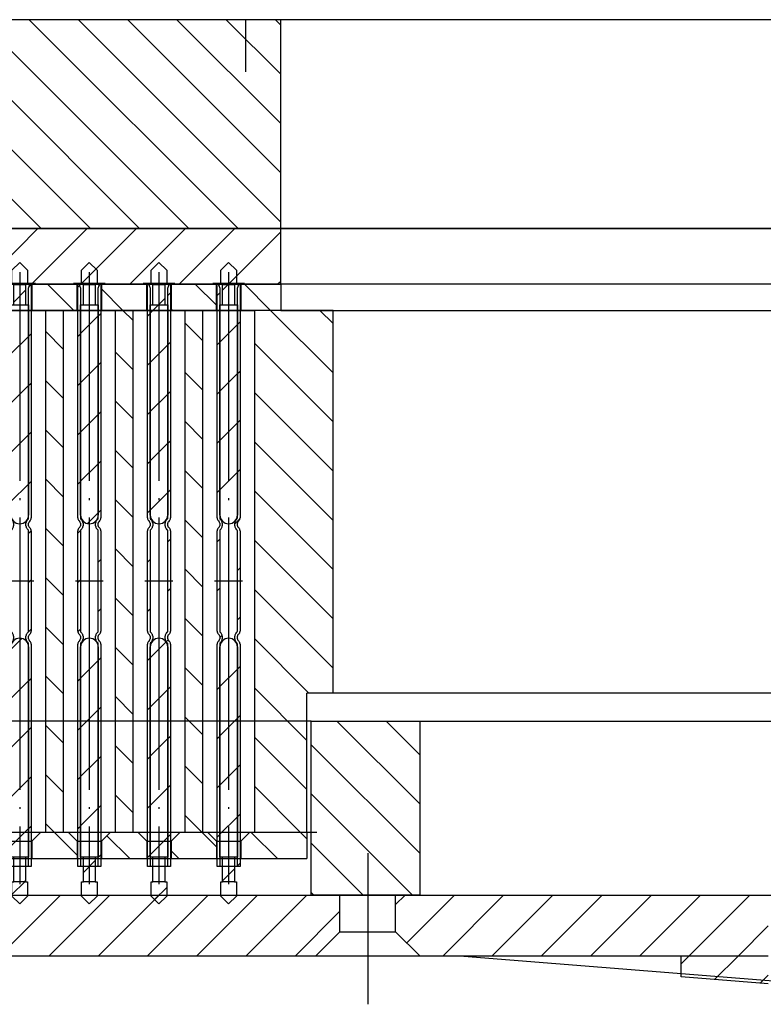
# Model space of a CAD drawing. Extents: x -1763 to 4575, y -3429 to 1051.
# Tile 55 of 80: x 3137 to 3180, y -2498 to -2442. Entities that reach past the tile are written whole.
import ezdxf

# ---------------------------------------------------------------- set-up
doc = ezdxf.new("R2010")
doc.units = 0
doc.linetypes.add('DASHED', pattern=[15, 7, -8])
doc.linetypes.add('DOT_CENTER', pattern=[14, 12, -1, 0, -1])
doc.layers.get('0').update_dxf_attribs({"linetype": 'CONTINUOUS'})
doc.layers.add('1', color=7, linetype='CONTINUOUS')
pattern_1 = [(135, (0, 0), (-1.4142136, -1.4142136), [])]
pattern_2 = [(45, (0, 0), (-1.4142136, 1.4142136), [])]

# ---------------------------------------------------------------- blocks, each defined once
blk = doc.blocks.new('PC_S', base_point=(3100, -2495.051))
at = {"layer": '1', "linetype": 'CONTINUOUS'}
h = blk.add_hatch(dxfattribs=at)
h.set_pattern_fill('USER', color=1, scale=2, angle=45, pattern_type=0)
h.set_pattern_definition(pattern_2)
h.paths.add_polyline_path([(3153.75, -2492.051), (3155.4, -2492.051), (3155.4, -2494.151), (3154, -2495.551), (3136, -2495.551), (3134.6, -2494.151), (3134.6, -2492.051)])
h = blk.add_hatch(dxfattribs=at)
h.set_pattern_fill('USER', color=1, scale=2, angle=45, pattern_type=0)
h.set_pattern_definition(pattern_2)
h.paths.add_polyline_path([(3180, -2492.051), (3180, -2495.551), (3175, -2495.551), (3162.508, -2495.551), (3160, -2495.551), (3158.6, -2494.151), (3158.6, -2492.051), (3160, -2492.051)])
h = blk.add_hatch(dxfattribs=at)
h.set_pattern_fill('USER', color=1, scale=2, angle=45, pattern_type=0)
h.set_pattern_definition(pattern_2)
h.paths.add_polyline_path([(3180, -2495.551), (3180, -2497.151), (3175, -2496.751), (3175, -2495.551)])
at = {"layer": '1', "color": 1, "linetype": 'DOT_CENTER'}
blk.add_line((3157, -2489.642), (3157, -2498.324), dxfattribs=at)
at = {"layer": '1', "color": 1, "linetype": 'CONTINUOUS'}
for p, q in [((3134.6, -2492.051), (3153.75, -2492.051)), ((3155.4, -2492.051), (3153.75, -2492.051)), ((3158.6, -2492.051), (3155.4, -2492.051)), ((3155.4, -2494.151), (3155.4, -2492.051)), ((3160, -2492.051), (3158.6, -2492.051)), ((3158.6, -2494.151), (3158.6, -2492.051)), ((3160, -2492.051), (3180, -2492.051)), ((3154, -2495.551), (3155.4, -2494.151)), ((3155.4, -2494.151), (3158.6, -2494.151)), ((3158.6, -2494.151), (3160, -2495.551)), ((3154, -2495.551), (3136, -2495.551)), ((3160, -2495.551), (3154, -2495.551)), ((3162.508, -2495.551), (3160, -2495.551)), ((3162.508, -2495.551), (3192, -2497.911)), ((3175, -2495.551), (3162.508, -2495.551)), ((3175, -2496.751), (3175, -2495.551)), ((3180, -2495.551), (3175, -2495.551)), ((3180, -2497.151), (3175, -2496.751))]:
    blk.add_line(p, q, dxfattribs=at)
blk = doc.blocks.new('PC_STIFF_S__33', base_point=(3095, -2501.758))
at = {"layer": '1', "linetype": 'CONTINUOUS'}
h = blk.add_hatch(dxfattribs=at)
h.set_pattern_fill('USER', color=5, scale=2, angle=135, pattern_type=0)
h.set_pattern_definition(pattern_1)
h.paths.add_polyline_path([(3160, -2482.051), (3160, -2492.051), (3153.75, -2492.051), (3153.75, -2482.051), (3153.75, -2482.051)])
at = {"layer": '1', "color": 5, "linetype": 'CONTINUOUS'}
for p, q in [((3153.75, -2482.051), (3112, -2482.051)), ((3153.75, -2482.051), (3160, -2482.051)), ((3153.75, -2482.051), (3153.75, -2482.051)), ((3153.75, -2492.051), (3153.75, -2482.051)), ((3153.75, -2482.051), (3153.75, -2482.051)), ((3160, -2482.051), (3240, -2482.051)), ((3160, -2492.051), (3160, -2482.051)), ((3112, -2492.051), (3153.75, -2492.051)), ((3153.75, -2492.051), (3160, -2492.051)), ((3160, -2492.051), (3240, -2492.051))]:
    blk.add_line(p, q, dxfattribs=at)
at = {"layer": '1'}
blk.add_blockref('PC_S', (3100, -2495.051), dxfattribs=at)
blk = doc.blocks.new('RI_ASSY_S', base_point=(3034.9, -2508.833))
at = {"layer": '1'}
blk.add_blockref('PC_STIFF_S__33', (3095, -2501.758), dxfattribs=at)
blk = doc.blocks.new('DUTBD__34', base_point=(3055.22, -2456.951))
at = {"layer": '1', "linetype": 'CONTINUOUS'}
h = blk.add_hatch(dxfattribs=at)
h.set_pattern_fill('USER', color=3, scale=2, angle=45, pattern_type=0)
h.set_pattern_definition(pattern_2)
h.paths.add_polyline_path([(3152, -2453.751), (3055.22, -2453.751), (3055.22, -2456.951), (3152, -2456.951)])
at = {"layer": '1', "color": 3, "linetype": 'CONTINUOUS'}
for p, q in [((3055.22, -2453.751), (3152, -2453.751)), ((3152, -2456.951), (3152, -2453.751)), ((3152, -2453.751), (3248, -2453.751)), ((3152, -2456.951), (3055.22, -2456.951)), ((3248, -2456.951), (3152, -2456.951))]:
    blk.add_line(p, q, dxfattribs=at)
blk = doc.blocks.new('ISOLATOR2_S', base_point=(3100, -2489.951))
at = {"layer": '1', "linetype": 'CONTINUOUS'}
h = blk.add_hatch(dxfattribs=at)
h.set_pattern_fill('USER', color=1, scale=2, angle=135, pattern_type=0)
h.set_pattern_definition(pattern_1)
h.paths.add_polyline_path([(3139.8, -2488.451), (3140.3, -2488.951), (3140.3, -2489.951), (3137.7, -2489.951), (3137.7, -2488.951), (3138.2, -2488.451)])
h = blk.add_hatch(dxfattribs=at)
h.set_pattern_fill('USER', color=1, scale=2, angle=135, pattern_type=0)
h.set_pattern_definition(pattern_1)
h.paths.add_polyline_path([(3143.8, -2488.451), (3144.3, -2488.951), (3144.3, -2489.951), (3141.7, -2489.951), (3141.7, -2488.951), (3142.2, -2488.451)])
h = blk.add_hatch(dxfattribs=at)
h.set_pattern_fill('USER', color=1, scale=2, angle=135, pattern_type=0)
h.set_pattern_definition(pattern_1)
h.paths.add_polyline_path([(3147.8, -2488.451), (3148.3, -2488.951), (3148.3, -2489.951), (3145.7, -2489.951), (3145.7, -2488.951), (3146.2, -2488.451)])
h = blk.add_hatch(dxfattribs=at)
h.set_pattern_fill('USER', color=1, scale=2, angle=135, pattern_type=0)
h.set_pattern_definition(pattern_1)
h.paths.add_polyline_path([(3153.5, -2488.451), (3153.5, -2489.951), (3149.7, -2489.951), (3149.7, -2488.951), (3150.2, -2488.451)])
at = {"layer": '1', "color": 1, "linetype": 'CONTINUOUS'}
for p, q in [((3138.2, -2488.451), (3135.8, -2488.451)), ((3138.2, -2488.451), (3137.7, -2488.951)), ((3139.8, -2488.451), (3138.2, -2488.451)), ((3142.2, -2488.451), (3139.8, -2488.451)), ((3139.8, -2488.451), (3140.3, -2488.951)), ((3142.2, -2488.451), (3141.7, -2488.951)), ((3143.8, -2488.451), (3142.2, -2488.451)), ((3146.2, -2488.451), (3143.8, -2488.451)), ((3143.8, -2488.451), (3144.3, -2488.951)), ((3146.2, -2488.451), (3145.7, -2488.951)), ((3147.8, -2488.451), (3146.2, -2488.451)), ((3147.8, -2488.451), (3148.3, -2488.951)), ((3150.2, -2488.451), (3147.8, -2488.451)), ((3150.2, -2488.451), (3149.7, -2488.951)), ((3153.5, -2488.451), (3150.2, -2488.451)), ((3153.5, -2488.451), (3153.5, -2489.951)), ((3136.3, -2488.951), (3137.7, -2488.951)), ((3137.7, -2488.951), (3137.7, -2489.951)), ((3140.3, -2488.951), (3140.3, -2489.951)), ((3140.3, -2488.951), (3141.7, -2488.951)), ((3141.7, -2488.951), (3141.7, -2489.951)), ((3144.3, -2488.951), (3144.3, -2489.951)), ((3144.3, -2488.951), (3145.7, -2488.951)), ((3145.7, -2488.951), (3145.7, -2489.951)), ((3148.3, -2488.951), (3149.7, -2488.951)), ((3148.3, -2488.951), (3148.3, -2489.951)), ((3149.7, -2488.951), (3149.7, -2489.951)), ((3136.3, -2489.951), (3137.7, -2489.951)), ((3137.7, -2489.951), (3140.3, -2489.951)), ((3140.3, -2489.951), (3141.7, -2489.951)), ((3141.7, -2489.951), (3144.3, -2489.951)), ((3144.3, -2489.951), (3145.7, -2489.951)), ((3145.7, -2489.951), (3148.3, -2489.951)), ((3148.3, -2489.951), (3149.7, -2489.951)), ((3149.7, -2489.951), (3153.5, -2489.951))]:
    blk.add_line(p, q, dxfattribs=at)
blk = doc.blocks.new('ISOLATOR1_S', base_point=(3095, -2458.451))
at = {"layer": '1', "linetype": 'CONTINUOUS'}
h = blk.add_hatch(dxfattribs=at)
h.set_pattern_fill('USER', color=1, scale=2, angle=135, pattern_type=0)
h.set_pattern_definition(pattern_1)
h.paths.add_polyline_path([(3140.3, -2456.951), (3140.3, -2458.451), (3137.7, -2458.451), (3137.7, -2456.951)])
h = blk.add_hatch(dxfattribs=at)
h.set_pattern_fill('USER', color=1, scale=2, angle=135, pattern_type=0)
h.set_pattern_definition(pattern_1)
h.paths.add_polyline_path([(3144.3, -2456.951), (3144.3, -2458.451), (3141.7, -2458.451), (3141.7, -2456.951)])
h = blk.add_hatch(dxfattribs=at)
h.set_pattern_fill('USER', color=1, scale=2, angle=135, pattern_type=0)
h.set_pattern_definition(pattern_1)
h.paths.add_polyline_path([(3148.3, -2456.951), (3148.3, -2458.451), (3145.7, -2458.451), (3145.7, -2456.951)])
h = blk.add_hatch(dxfattribs=at)
h.set_pattern_fill('USER', color=1, scale=2, angle=135, pattern_type=0)
h.set_pattern_definition(pattern_1)
h.paths.add_polyline_path([(3152, -2456.951), (3152, -2458.451), (3149.7, -2458.451), (3149.7, -2456.951)])
at = {"layer": '1', "color": 1, "linetype": 'CONTINUOUS'}
for p, q in [((3136.3, -2456.951), (3137.7, -2456.951)), ((3137.7, -2456.951), (3140.3, -2456.951)), ((3137.7, -2456.951), (3137.7, -2458.451)), ((3140.3, -2456.951), (3141.7, -2456.951)), ((3140.3, -2458.451), (3140.3, -2456.951)), ((3141.7, -2456.951), (3144.3, -2456.951)), ((3141.7, -2456.951), (3141.7, -2458.451)), ((3144.3, -2456.951), (3145.7, -2456.951)), ((3144.3, -2458.451), (3144.3, -2456.951)), ((3145.7, -2456.951), (3148.3, -2456.951)), ((3145.7, -2456.951), (3145.7, -2458.451)), ((3148.3, -2456.951), (3149.7, -2456.951)), ((3148.3, -2458.451), (3148.3, -2456.951)), ((3149.7, -2456.951), (3152, -2456.951)), ((3149.7, -2456.951), (3149.7, -2458.451)), ((3152, -2456.951), (3152, -2458.451)), ((3248, -2456.951), (3152, -2456.951)), ((3137.7, -2458.451), (3136.3, -2458.451)), ((3140.3, -2458.451), (3137.7, -2458.451)), ((3141.7, -2458.451), (3140.3, -2458.451)), ((3144.3, -2458.451), (3141.7, -2458.451)), ((3145.7, -2458.451), (3144.3, -2458.451)), ((3148.3, -2458.451), (3145.7, -2458.451)), ((3149.7, -2458.451), (3148.3, -2458.451)), ((3152, -2458.451), (3149.7, -2458.451)), ((3152, -2458.451), (3248, -2458.451))]:
    blk.add_line(p, q, dxfattribs=at)
blk = doc.blocks.new('POGO__S__35', base_point=(-479.677, -427.198))
at = {"layer": '1', "linetype": 'CONTINUOUS'}
h = blk.add_hatch(dxfattribs=at)
h.set_pattern_fill('USER', color=1, scale=2, angle=45, pattern_type=0)
h.set_pattern_definition(pattern_2)
h.paths.add_polyline_path([(-478.833, -428.568), (-479.519, -428.568), (-479.626, -428.568), (-479.626, -427.748), (-479.176, -427.298), (-478.726, -427.748), (-478.726, -428.568)])
h = blk.add_hatch(dxfattribs=at)
h.set_pattern_fill('USER', color=1, scale=2, angle=45, pattern_type=0)
h.set_pattern_definition(pattern_2)
h.paths.add_polyline_path([(-478.833, -429.738), (-479.519, -429.738), (-479.519, -428.568), (-478.833, -428.568)])
h = blk.add_hatch(dxfattribs=at)
h.set_pattern_fill('USER', color=1, scale=2, angle=45, pattern_type=0)
h.set_pattern_definition(pattern_2)
edge = h.paths.add_edge_path()
edge.add_arc((-479.167, -441.807), 0.501, 270, 360, ccw=False)
edge.add_line((-479.167, -442.308), (-479.176, -442.308))
edge.add_arc((-479.176, -441.807), 0.501, 540, 270, ccw=False)
edge.add_line((-479.677, -441.807), (-479.677, -429.738))
edge.add_line((-479.677, -429.738), (-479.519, -429.738))
edge.add_line((-479.519, -429.738), (-478.833, -429.738))
edge.add_line((-478.833, -429.738), (-478.666, -429.738))
edge.add_line((-478.666, -429.738), (-478.666, -441.807))
at = {"layer": '1', "color": 7, "linetype": 'CONTINUOUS'}
for p, q in [((-479.176, -427.298), (-479.626, -427.748)), ((-478.726, -427.748), (-479.176, -427.298)), ((-479.626, -428.568), (-479.626, -427.748)), ((-478.726, -427.748), (-478.726, -428.568)), ((-479.519, -428.568), (-479.626, -428.568)), ((-479.519, -428.568), (-478.833, -428.568)), ((-479.519, -429.738), (-479.519, -428.568)), ((-478.833, -428.568), (-478.833, -429.738)), ((-478.726, -428.568), (-478.833, -428.568)), ((-479.677, -441.807), (-479.677, -429.738)), ((-479.677, -429.738), (-479.519, -429.738)), ((-479.519, -429.738), (-478.833, -429.738)), ((-478.833, -429.738), (-478.666, -429.738)), ((-478.666, -429.738), (-478.666, -441.807)), ((-479.167, -442.308), (-479.176, -442.308))]:
    blk.add_line(p, q, dxfattribs=at)
for centre, start, end in [((-479.176, -441.807), 180, -90), ((-479.167, -441.807), -90, 0)]:
    blk.add_arc(centre, 0.501, start, end, dxfattribs=at)
blk = doc.blocks.new('POGO__S__36', base_point=(-479.677, -463.998))
at = {"layer": '1', "linetype": 'CONTINUOUS'}
h = blk.add_hatch(dxfattribs=at)
h.set_pattern_fill('USER', color=1, scale=2, angle=45, pattern_type=0)
h.set_pattern_definition(pattern_2)
edge = h.paths.add_edge_path()
edge.add_arc((-479.167, -449.389), 0.501, 0, 90)
edge.add_line((-479.167, -448.888), (-479.176, -448.888))
edge.add_arc((-479.176, -449.389), 0.501, 90, 180)
edge.add_line((-479.677, -449.389), (-479.677, -461.458))
edge.add_line((-479.677, -461.458), (-479.519, -461.458))
edge.add_line((-479.519, -461.458), (-478.833, -461.458))
edge.add_line((-478.833, -461.458), (-478.666, -461.458))
edge.add_line((-478.666, -461.458), (-478.666, -449.389))
h = blk.add_hatch(dxfattribs=at)
h.set_pattern_fill('USER', color=1, scale=2, angle=45, pattern_type=0)
h.set_pattern_definition(pattern_2)
h.paths.add_polyline_path([(-478.833, -461.458), (-479.519, -461.458), (-479.519, -462.878), (-478.833, -462.878)])
h = blk.add_hatch(dxfattribs=at)
h.set_pattern_fill('USER', color=1, scale=2, angle=45, pattern_type=0)
h.set_pattern_definition(pattern_2)
h.paths.add_polyline_path([(-478.833, -462.878), (-479.519, -462.878), (-479.626, -462.878), (-479.626, -463.698), (-479.176, -464.148), (-478.726, -463.698), (-478.726, -462.878)])
at = {"layer": '1', "color": 7, "linetype": 'CONTINUOUS'}
for p, q in [((-479.176, -448.888), (-479.167, -448.888)), ((-479.677, -461.458), (-479.677, -449.389)), ((-478.666, -449.389), (-478.666, -461.458)), ((-479.519, -461.458), (-479.677, -461.458)), ((-479.519, -462.878), (-479.519, -461.458)), ((-478.833, -461.458), (-479.519, -461.458)), ((-478.833, -461.458), (-478.833, -462.878)), ((-478.666, -461.458), (-478.833, -461.458)), ((-479.626, -462.878), (-479.519, -462.878)), ((-479.626, -463.698), (-479.626, -462.878)), ((-478.833, -462.878), (-479.519, -462.878)), ((-478.833, -462.878), (-478.726, -462.878)), ((-478.726, -462.878), (-478.726, -463.698)), ((-479.626, -463.698), (-479.176, -464.148)), ((-479.176, -464.148), (-478.726, -463.698))]:
    blk.add_line(p, q, dxfattribs=at)
for centre, start, end in [((-479.176, -449.389), 90, 180), ((-479.167, -449.389), 0, 90)]:
    blk.add_arc(centre, 0.501, start, end, dxfattribs=at)
blk = doc.blocks.new('SIGNAL_POGO_S__S', base_point=(-480.086, -458.109))
at = {"layer": '1', "linetype": 'CONTINUOUS'}
h = blk.add_hatch(dxfattribs=at)
h.set_pattern_fill('USER', color=6, scale=2, angle=45, pattern_type=0)
h.set_pattern_definition(pattern_2)
edge = h.paths.add_edge_path()
edge.add_arc((-479.786, -448.768), 0.25, 0, 45)
edge.add_line((-479.609, -448.591), (-479.656, -448.544))
edge.add_arc((-479.586, -448.473), 0.1, 540, 225, ccw=False)
edge.add_line((-479.686, -448.473), (-479.686, -442.723))
edge.add_arc((-479.586, -442.723), 0.1, 495, 540, ccw=False)
edge.add_line((-479.656, -442.652), (-479.609, -442.605))
edge.add_arc((-479.786, -442.428), 0.25, -45, 0)
edge.add_line((-479.536, -442.428), (-479.536, -442.268))
edge.add_arc((-479.786, -442.268), 0.25, 0, 45)
edge.add_line((-479.609, -442.091), (-479.656, -442.044))
edge.add_arc((-479.586, -441.973), 0.1, 540, 225, ccw=False)
edge.add_line((-479.686, -441.973), (-479.686, -428.748))
edge.add_arc((-479.936, -428.748), 0.25, 0, 90)
edge.add_line((-479.936, -428.498), (-480.086, -428.498))
edge.add_line((-480.086, -428.498), (-480.086, -428.548))
edge.add_line((-480.086, -428.548), (-479.936, -428.548))
edge.add_arc((-479.936, -428.648), 0.1, 360, 450, ccw=False)
edge.add_line((-479.836, -428.648), (-479.836, -441.973))
edge.add_arc((-479.586, -441.973), 0.25, 180, -135)
edge.add_line((-479.762, -442.15), (-479.715, -442.197))
edge.add_arc((-479.786, -442.268), 0.1, 360, 405, ccw=False)
edge.add_line((-479.686, -442.268), (-479.686, -442.428))
edge.add_arc((-479.786, -442.428), 0.1, 315, 360, ccw=False)
edge.add_line((-479.715, -442.499), (-479.762, -442.546))
edge.add_arc((-479.586, -442.723), 0.25, 135, 180)
edge.add_line((-479.836, -442.723), (-479.836, -448.473))
edge.add_arc((-479.586, -448.473), 0.25, 180, -135)
edge.add_line((-479.762, -448.65), (-479.715, -448.697))
edge.add_arc((-479.786, -448.768), 0.1, 360, 405, ccw=False)
edge.add_line((-479.686, -448.768), (-479.686, -448.928))
edge.add_arc((-479.786, -448.928), 0.1, 315, 360, ccw=False)
edge.add_line((-479.715, -448.999), (-479.762, -449.046))
edge.add_arc((-479.586, -449.223), 0.25, 135, 180)
edge.add_line((-479.836, -449.223), (-479.836, -461.998))
edge.add_line((-479.836, -461.998), (-479.686, -461.998))
edge.add_line((-479.686, -461.998), (-479.686, -449.223))
edge.add_arc((-479.586, -449.223), 0.1, 495, 540, ccw=False)
edge.add_line((-479.656, -449.152), (-479.609, -449.105))
edge.add_arc((-479.786, -448.928), 0.25, -45, 0)
edge.add_line((-479.536, -448.928), (-479.536, -448.768))
h = blk.add_hatch(dxfattribs=at)
h.set_pattern_fill('USER', color=6, scale=2, angle=45, pattern_type=0)
h.set_pattern_definition(pattern_2)
edge = h.paths.add_edge_path()
edge.add_line((-478.695, -448.544), (-478.742, -448.591))
edge.add_arc((-478.566, -448.768), 0.25, 135, 180)
edge.add_line((-478.816, -448.768), (-478.816, -448.928))
edge.add_arc((-478.566, -448.928), 0.25, 180, -135)
edge.add_line((-478.742, -449.105), (-478.695, -449.152))
edge.add_arc((-478.766, -449.223), 0.1, 360, 405, ccw=False)
edge.add_line((-478.666, -449.223), (-478.666, -461.998))
edge.add_line((-478.666, -461.998), (-478.516, -461.998))
edge.add_line((-478.516, -461.998), (-478.516, -449.223))
edge.add_arc((-478.766, -449.223), 0.25, 0, 45)
edge.add_line((-478.589, -449.046), (-478.636, -448.999))
edge.add_arc((-478.566, -448.928), 0.1, 540, 225, ccw=False)
edge.add_line((-478.666, -448.928), (-478.666, -448.768))
edge.add_arc((-478.566, -448.768), 0.1, 495, 540, ccw=False)
edge.add_line((-478.636, -448.697), (-478.589, -448.65))
edge.add_arc((-478.766, -448.473), 0.25, -45, 0)
edge.add_line((-478.516, -448.473), (-478.516, -442.723))
edge.add_arc((-478.766, -442.723), 0.25, 0, 45)
edge.add_line((-478.589, -442.546), (-478.636, -442.499))
edge.add_arc((-478.566, -442.428), 0.1, 540, 225, ccw=False)
edge.add_line((-478.666, -442.428), (-478.666, -442.268))
edge.add_arc((-478.566, -442.268), 0.1, 495, 540, ccw=False)
edge.add_line((-478.636, -442.197), (-478.589, -442.15))
edge.add_arc((-478.766, -441.973), 0.25, -45, 0)
edge.add_line((-478.516, -441.973), (-478.516, -428.648))
edge.add_arc((-478.416, -428.648), 0.1, 450, 540, ccw=False)
edge.add_line((-478.416, -428.548), (-478.266, -428.548))
edge.add_line((-478.266, -428.548), (-478.266, -428.498))
edge.add_line((-478.266, -428.498), (-478.416, -428.498))
edge.add_arc((-478.416, -428.748), 0.25, 90, 180)
edge.add_line((-478.666, -428.748), (-478.666, -441.973))
edge.add_arc((-478.766, -441.973), 0.1, 315, 360, ccw=False)
edge.add_line((-478.695, -442.044), (-478.742, -442.091))
edge.add_arc((-478.566, -442.268), 0.25, 135, 180)
edge.add_line((-478.816, -442.268), (-478.816, -442.428))
edge.add_arc((-478.566, -442.428), 0.25, 180, -135)
edge.add_line((-478.742, -442.605), (-478.695, -442.652))
edge.add_arc((-478.766, -442.723), 0.1, 360, 405, ccw=False)
edge.add_line((-478.666, -442.723), (-478.666, -448.473))
edge.add_arc((-478.766, -448.473), 0.1, 315, 360, ccw=False)
at = {"layer": '1', "color": 6, "linetype": 'DOT_CENTER'}
for p, q in [((-479.176, -427.847), (-479.176, -445.598)), ((-479.979, -445.598), (-479.176, -445.598)), ((-479.176, -445.598), (-479.176, -463.009)), ((-479.176, -445.598), (-478.372, -445.598))]:
    blk.add_line(p, q, dxfattribs=at)
at = {"layer": '1', "color": 6, "linetype": 'CONTINUOUS'}
for p, q in [((-480.086, -428.548), (-480.086, -428.498)), ((-480.086, -428.498), (-479.936, -428.498)), ((-479.936, -428.498), (-480.086, -428.498)), ((-479.936, -428.548), (-480.086, -428.548)), ((-478.416, -428.498), (-479.936, -428.498)), ((-479.836, -441.973), (-479.836, -428.648)), ((-479.686, -428.748), (-479.686, -441.973)), ((-478.666, -441.973), (-478.666, -428.748)), ((-478.516, -428.648), (-478.516, -441.973)), ((-478.266, -428.498), (-478.416, -428.498)), ((-478.416, -428.498), (-478.266, -428.498)), ((-478.266, -428.548), (-478.416, -428.548)), ((-478.266, -428.498), (-478.266, -428.548)), ((-479.762, -442.15), (-479.715, -442.197)), ((-479.686, -442.268), (-479.686, -442.428)), ((-479.656, -442.044), (-479.609, -442.091)), ((-479.536, -442.268), (-479.536, -442.428)), ((-478.816, -442.428), (-478.816, -442.268)), ((-478.742, -442.091), (-478.695, -442.044)), ((-478.666, -442.428), (-478.666, -442.268)), ((-478.589, -442.15), (-478.636, -442.197)), ((-479.836, -448.473), (-479.836, -442.723)), ((-479.715, -442.499), (-479.762, -442.546)), ((-479.686, -442.723), (-479.686, -448.473)), ((-479.609, -442.605), (-479.656, -442.652)), ((-478.695, -442.652), (-478.742, -442.605)), ((-478.666, -448.473), (-478.666, -442.723)), ((-478.589, -442.546), (-478.636, -442.499)), ((-478.516, -442.723), (-478.516, -448.473)), ((-479.656, -448.544), (-479.609, -448.591)), ((-478.742, -448.591), (-478.695, -448.544)), ((-479.762, -448.65), (-479.715, -448.697)), ((-479.715, -448.999), (-479.762, -449.046)), ((-479.686, -448.768), (-479.686, -448.928)), ((-479.609, -449.105), (-479.656, -449.152)), ((-479.536, -448.768), (-479.536, -448.928)), ((-478.816, -448.928), (-478.816, -448.768)), ((-478.695, -449.152), (-478.742, -449.105)), ((-478.666, -448.928), (-478.666, -448.768)), ((-478.589, -448.65), (-478.636, -448.697)), ((-478.589, -449.046), (-478.636, -448.999)), ((-479.836, -461.998), (-479.836, -449.223)), ((-479.686, -449.223), (-479.686, -461.998)), ((-478.666, -461.998), (-478.666, -449.223)), ((-478.516, -449.223), (-478.516, -461.998)), ((-479.686, -461.998), (-479.836, -461.998)), ((-478.666, -461.998), (-479.686, -461.998)), ((-478.516, -461.998), (-478.666, -461.998))]:
    blk.add_line(p, q, dxfattribs=at)
for centre, radius, start, end in [((-479.936, -428.748), 0.25, 0, 90), ((-479.936, -428.648), 0.1, 0, 90), ((-478.416, -428.748), 0.25, 90, 180), ((-478.416, -428.648), 0.1, 90, 180), ((-479.586, -441.973), 0.25, 180, -135), ((-479.786, -442.268), 0.1, 0, 45), ((-479.586, -441.973), 0.1, 180, -135), ((-479.786, -442.268), 0.25, 0, 45), ((-478.566, -442.268), 0.25, 135, 180), ((-478.766, -441.973), 0.1, -45, 0), ((-478.566, -442.268), 0.1, 135, 180), ((-478.766, -441.973), 0.25, -45, 0), ((-479.586, -442.723), 0.25, 135, 180), ((-479.786, -442.428), 0.1, -45, 0), ((-479.586, -442.723), 0.1, 135, 180), ((-479.786, -442.428), 0.25, -45, 0), ((-478.566, -442.428), 0.25, 180, -135), ((-478.766, -442.723), 0.1, 0, 45), ((-478.566, -442.428), 0.1, 180, -135), ((-478.766, -442.723), 0.25, 0, 45), ((-479.586, -448.473), 0.25, 180, -135), ((-479.586, -448.473), 0.1, 180, -135), ((-479.786, -448.768), 0.25, 0, 45), ((-478.566, -448.768), 0.25, 135, 180), ((-478.766, -448.473), 0.1, -45, 0), ((-478.766, -448.473), 0.25, -45, 0), ((-479.586, -449.223), 0.25, 135, 180), ((-479.786, -448.768), 0.1, 0, 45), ((-479.786, -448.928), 0.1, -45, 0), ((-479.586, -449.223), 0.1, 135, 180), ((-479.786, -448.928), 0.25, -45, 0), ((-478.566, -448.928), 0.25, 180, -135), ((-478.766, -449.223), 0.1, 0, 45), ((-478.566, -448.768), 0.1, 135, 180), ((-478.566, -448.928), 0.1, 180, -135), ((-478.766, -449.223), 0.25, 0, 45)]:
    blk.add_arc(centre, radius, start, end, dxfattribs=at)
at = {"layer": '1'}
for name, p in [('POGO__S__35', (-479.677, -427.198)), ('POGO__S__36', (-479.677, -463.998))]:
    blk.add_blockref(name, p, dxfattribs=at)
blk = doc.blocks.new('POGORING_S', base_point=(3100, -2500.508))
at = {"layer": '1', "linetype": 'CONTINUOUS'}
h = blk.add_hatch(dxfattribs=at)
h.set_pattern_fill('USER', scale=2, angle=135, pattern_type=0)
h.set_pattern_definition(pattern_1)
h.paths.add_polyline_path([(3139.5, -2458.451), (3138.5, -2458.451), (3138.5, -2488.451), (3139.5, -2488.451)])
h = blk.add_hatch(dxfattribs=at)
h.set_pattern_fill('USER', scale=2, angle=135, pattern_type=0)
h.set_pattern_definition(pattern_1)
h.paths.add_polyline_path([(3143.5, -2458.451), (3142.5, -2458.451), (3142.5, -2488.451), (3143.5, -2488.451)])
h = blk.add_hatch(dxfattribs=at)
h.set_pattern_fill('USER', scale=2, angle=135, pattern_type=0)
h.set_pattern_definition(pattern_1)
h.paths.add_polyline_path([(3147.5, -2458.451), (3146.5, -2458.451), (3146.5, -2488.451), (3147.5, -2488.451)])
h = blk.add_hatch(dxfattribs=at)
h.set_pattern_fill('USER', scale=2, angle=135, pattern_type=0)
h.set_pattern_definition(pattern_1)
h.paths.add_polyline_path([(3153.5, -2480.451), (3155, -2480.451), (3155, -2458.451), (3150.5, -2458.451), (3150.5, -2488.451), (3153.5, -2488.451)])
at = {"layer": '1', "color": 7, "linetype": 'CONTINUOUS'}
for p, q in [((3135.5, -2458.451), (3138.5, -2458.451)), ((3138.5, -2488.451), (3138.5, -2458.451)), ((3138.5, -2458.451), (3139.5, -2458.451)), ((3139.5, -2458.451), (3139.5, -2488.451)), ((3139.5, -2458.451), (3142.5, -2458.451)), ((3142.5, -2488.451), (3142.5, -2458.451)), ((3142.5, -2458.451), (3143.5, -2458.451)), ((3143.5, -2458.451), (3143.5, -2488.451)), ((3143.5, -2458.451), (3146.5, -2458.451)), ((3146.5, -2488.451), (3146.5, -2458.451)), ((3146.5, -2458.451), (3147.5, -2458.451)), ((3147.5, -2458.451), (3147.5, -2488.451)), ((3147.5, -2458.451), (3150.5, -2458.451)), ((3150.5, -2488.451), (3150.5, -2458.451)), ((3155, -2458.451), (3150.5, -2458.451)), ((3155, -2480.451), (3155, -2458.451)), ((3155, -2458.451), (3245, -2458.451)), ((3153.5, -2488.451), (3153.5, -2480.451)), ((3155, -2480.451), (3153.5, -2480.451)), ((3245, -2480.451), (3155, -2480.451)), ((3138.5, -2488.451), (3135.5, -2488.451)), ((3139.5, -2488.451), (3138.5, -2488.451)), ((3142.5, -2488.451), (3139.5, -2488.451)), ((3143.5, -2488.451), (3142.5, -2488.451)), ((3146.5, -2488.451), (3143.5, -2488.451)), ((3147.5, -2488.451), (3146.5, -2488.451)), ((3150.5, -2488.451), (3147.5, -2488.451)), ((3153.5, -2488.451), (3150.5, -2488.451)), ((3154.074, -2488.451), (3153.5, -2488.451))]:
    blk.add_line(p, q, dxfattribs=at)
at = {"layer": '1'}
for name, p in [('SIGNAL_POGO_S__S', (3136.09, -2486.513)), ('SIGNAL_POGO_S__S', (3140.09, -2486.513)), ('SIGNAL_POGO_S__S', (3144.09, -2486.513)), ('SIGNAL_POGO_S__S', (3148.09, -2486.513)), ('ISOLATOR1_S', (3095, -2458.451)), ('ISOLATOR2_S', (3100, -2489.951))]:
    blk.add_blockref(name, p, dxfattribs=at)
blk = doc.blocks.new('STIFF_PLATE_F', base_point=(3200, -2441.751))
at = {"layer": '1', "linetype": 'CONTINUOUS'}
h = blk.add_hatch(dxfattribs=at)
h.set_pattern_fill('USER', color=5, scale=2, angle=135, pattern_type=0)
h.set_pattern_definition(pattern_1)
h.paths.add_polyline_path([(3150, -2441.751), (3152, -2441.751), (3152, -2453.751), (3096.22, -2453.751), (3046, -2453.751), (3046, -2441.751)])
at = {"layer": '1', "color": 5, "linetype": 'CONTINUOUS'}
for p, q in [((3150, -2441.751), (3046, -2441.751)), ((3152, -2441.751), (3150, -2441.751)), ((3152, -2453.751), (3152, -2441.751)), ((3200, -2441.751), (3152, -2441.751)), ((3152, -2453.751), (3096.22, -2453.751)), ((3200, -2453.751), (3152, -2453.751))]:
    blk.add_line(p, q, dxfattribs=at)
at = {"layer": '1', "color": 5, "linetype": 'DASHED'}
blk.add_line((3150, -2444.751), (3150, -2441.751), dxfattribs=at)
blk = doc.blocks.new('PRESSER_ASSY_S', base_point=(3044, -2500.508))
at = {"layer": '1'}
for name, p in [('STIFF_PLATE_F', (3200, -2441.751)), ('POGORING_S', (3100, -2500.508)), ('DUTBD__34', (3055.22, -2456.951))]:
    blk.add_blockref(name, p, dxfattribs=at)
blk = doc.blocks.new('WP_DOCK_FIN', base_point=(2963.309, -2512.208))
at = {"layer": '1'}
for name, p in [('PRESSER_ASSY_S', (3044, -2500.508)), ('RI_ASSY_S', (3034.9, -2508.833))]:
    blk.add_blockref(name, p, dxfattribs=at)
blk = doc.blocks.new('D-E7015-60015-1S11A', base_point=(3568.527, -1838.199))
at = {"layer": '1'}
blk.add_blockref('WP_DOCK_FIN', (2963.309, -2512.208), dxfattribs=at)
blk = doc.blocks.new('WPIF_TSK__54', base_point=(3237.824, -3712.742))
blk.add_blockref('D-E7015-60015-1S11A', (3568.527, -1838.199))
blk = doc.blocks.new('C-E2803-62282-1S11B__55', base_point=(3200, -2449.251))
at = {"layer": '1'}
blk.add_blockref('WPIF_TSK__54', (3237.824, -3712.742), dxfattribs=at)

msp = doc.modelspace()

# ---------------------------------------------------------------- block references
at = {"layer": '1'}
msp.add_blockref('C-E2803-62282-1S11B__55', (3200, -2449.251), dxfattribs=at)

doc.saveas('drawing.dxf')
